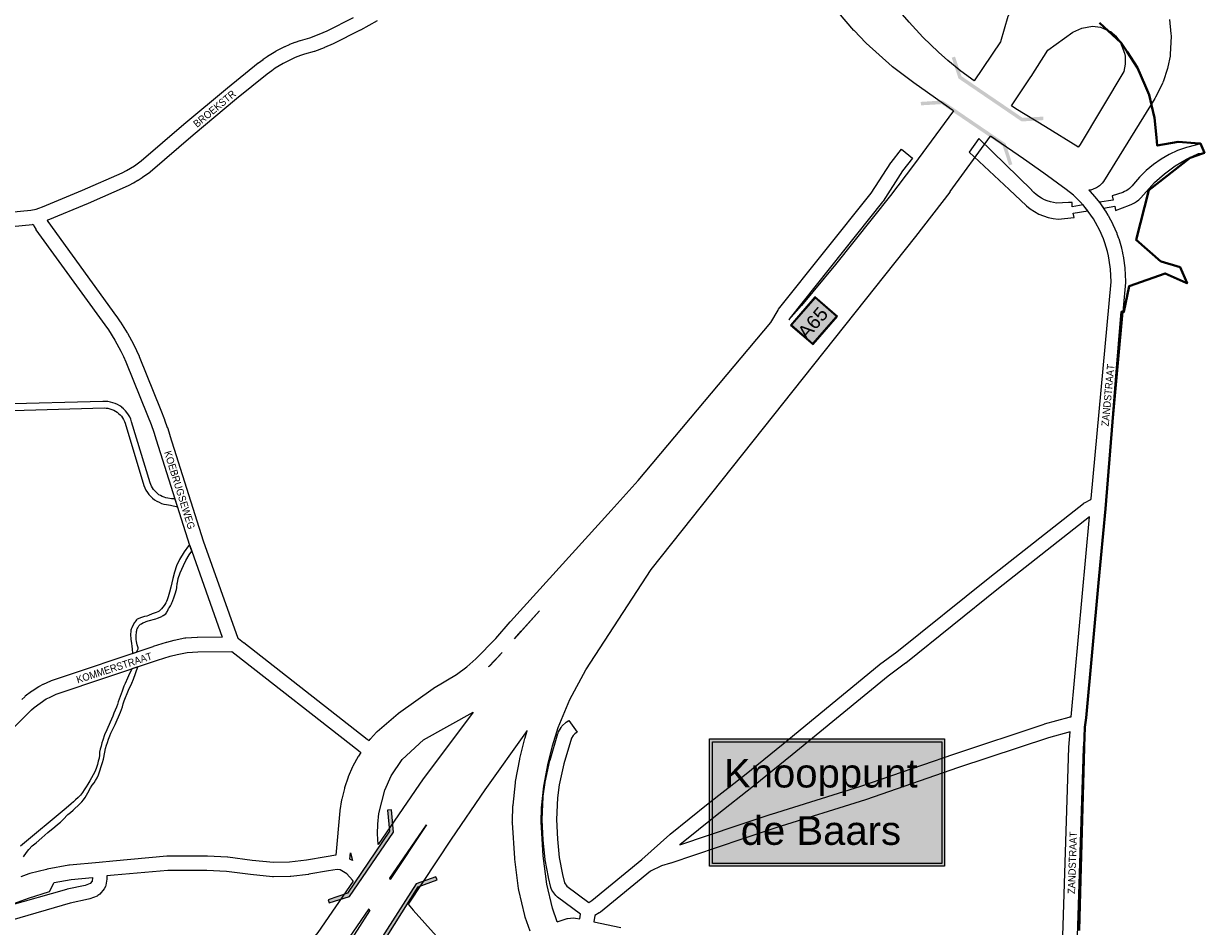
# Model space of a CAD drawing. Header units: metres. Extents: x 123817 to 142006, y 393105 to 406084.
# Tile 113 of 138: x 136567 to 137803, y 396140 to 397086. Entities that reach past the tile are written whole.
import ezdxf
from ezdxf.enums import TextEntityAlignment as Align

# ---------------------------------------------------------------- set-up
doc = ezdxf.new("R2010")
doc.units = ezdxf.units.M
doc.header["$MEASUREMENT"] = 0
doc.styles.add('1.25mm', font='txt', dxfattribs={"height": 0.002})
doc.styles.add('Style-Arial', font='arial.ttf')
doc.styles.add('Style-arial_old', font='arial_old.shx')

# ---------------------------------------------------------------- blocks, each defined once
blk = doc.blocks.new('gg0-viaduct')
at = {"lineweight": 0}
blk.add_hatch(color=256, dxfattribs=at).paths.add_polyline_path([(-32.1, -70.3), (-35, -47), (9.5, 21.3), (30.4, 28.6), (31.6, 25.4), (11.6, 18.1), (-30.8, -48), (-28, -69.8)])
at = {"lineweight": 0, "flags": 128}
blk.add_lwpolyline([(31.6, 25.4), (30.4, 28.6), (9.5, 21.3), (-35, -47), (-32.1, -70.3), (-28, -69.8), (-30.8, -48), (11.6, 18.1)], close=True, dxfattribs=at)
blk = doc.blocks.new('gg0-viaduct_1')
at = {"lineweight": 0}
blk.add_hatch(color=256, dxfattribs=at).paths.add_polyline_path([(-32.1, -70.3), (-35, -47), (9.5, 21.3), (30.4, 28.6), (31.6, 25.4), (11.6, 18.1), (-30.8, -48), (-28, -69.8)])
at = {"lineweight": 0, "flags": 128}
blk.add_lwpolyline([(31.6, 25.4), (30.4, 28.6), (9.5, 21.3), (-35, -47), (-32.1, -70.3), (-28, -69.8), (-30.8, -48), (11.6, 18.1)], close=True, dxfattribs=at)
blk = doc.blocks.new('gg0-viaduct_16')
at = {"linetype": 'Continuous', "lineweight": 0}
blk.add_hatch(color=7, dxfattribs=at).paths.add_polyline_path([(-55.8, -16.9), (-58, -14), (-40, 0), (40, 0), (58, -14), (55.8, -16.9), (38.7, -3.7), (-38.7, -3.7)])
blk = doc.blocks.new('gg0-viaduct_17')
at = {"linetype": 'Continuous', "lineweight": 0}
blk.add_hatch(color=7, dxfattribs=at).paths.add_polyline_path([(-55.8, -16.9), (-58, -14), (-40, 0), (40, 0), (58, -14), (55.8, -16.9), (38.7, -3.7), (-38.7, -3.7)])

msp = doc.modelspace()

# ---------------------------------------------------------------- linework, layer by layer
at = {"color": 2, "linetype": 'Continuous', "lineweight": 0, "flags": 128}
for points in [[(137478, 397105.6), (137541.6, 397149.6), (137557, 397157.4), (137561.2, 397158.8), (137566.9, 397159.8), (137572.4, 397160), (137581.3, 397158.4), (137584.5, 397157.1), (137590, 397153.8), (137594.5, 397149.6), (137598.2, 397144.6), (137600.7, 397139.4), (137602, 397135.4), (137603.1, 397128.4), (137603.8, 397118), (137601.8, 397108), (137597.1, 397093.2), (137596.9, 397092.8), (137589.3, 397066.3), (137561.5, 397025.7)], [(137765.9, 397089.7), (137767.6, 397074.7), (137767.7, 397072.9), (137767.7, 397072.2), (137766.9, 397053.6), (137766.6, 397051.4), (137764.4, 397040.4), (137763.9, 397038.6), (137759.3, 397024.7), (137759.2, 397024.3), (137758.6, 397022.9), (137751.5, 397008.4), (137750.8, 397007), (137697, 396920.4), (137697, 396920.3)], [(137600.6, 396999.3), (137621, 397029.8), (137621.2, 397030.1), (137638.6, 397057.7), (137664.9, 397076.6), (137674.2, 397080.8), (137685.6, 397082.8), (137693.7, 397081.8), (137697, 397080.4), (137704.9, 397076.8), (137709.4, 397072.8), (137714.3, 397066.6), (137719, 397054.6), (137719.6, 397051.3), (137719.8, 397043.1), (137718.3, 397035.3), (137672.7, 396959.1), (137670.8, 396956.6)], [(137539.9, 396994.3), (137498.1, 396937.5), (137474, 396905.5), (137416.6, 396833.4), (137380.9, 396790.3), (137367.9, 396775.5)], [(137125.5, 396145.3), (137120.5, 396159.4), (137114.6, 396184.6), (137110.8, 396214.4), (137108.5, 396250), (137109.1, 396264.5), (137111.5, 396287.1), (137115.6, 396309.5), (137120.5, 396329.5), (137126.4, 396348.8), (137138.7, 396378.1), (137155.3, 396409.1), (137223.8, 396514.2), (137500.5, 396862.6), (137500.6, 396862.8), (137536.5, 396909.2), (137536.7, 396909.6), (137578.8, 396967.8)], [(137080.7, 396441.6), (137104.2, 396467.8), (137106.9, 396470.8)], [(137067.8, 396427.2), (137064, 396422.9), (137054.4, 396413), (137053.4, 396412.3)], [(136938.2, 396226.3), (136937.4, 396237.4), (136937.6, 396247.3), (136938.7, 396258.8), (136945.1, 396283), (136951.8, 396298), (136963, 396315.3), (136985.5, 396335.7), (137037.3, 396364.7), (136985.6, 396295.4), (136985.2, 396294.9), (136938.2, 396226.3)], [(137097.1, 396135.6), (137092, 396150.2), (137091.5, 396151.8), (137085.2, 396178.5), (137084.9, 396180), (137080.9, 396211), (137080.9, 396212), (137078.5, 396248.8), (137078.4, 396249.8), (137078.6, 396250.5), (137078.5, 396250.5), (137079.1, 396266.3), (137079.2, 396267.2), (137081.7, 396290.9), (137081.9, 396292), (137086.2, 396315.4), (137086.4, 396316.3), (137091.5, 396337), (137091.7, 396337.8), (137094, 396345.4), (137049.8, 396283.5), (137014.5, 396231.7), (136969.5, 396163.7), (136974.5, 396157.6), (137011.3, 396116.7)], [(136950.7, 396189.7), (136950.2, 396190.8), (136988.5, 396246.7), (136950.7, 396189.7)], [(136909.1, 396217.6), (136911.1, 396209.4)], [(136911.8, 396187.9), (136874.8, 396134.1), (136845.2, 396098.1), (136796.6, 396051.1), (136704.6, 395976.8), (136703.5, 395975.8), (136654.9, 395928.1), (136654.2, 395927.3), (136639.4, 395910.7), (136639.2, 395910.3), (136638.7, 395909.8), (136603.9, 395864.1), (136603.1, 395862.9), (136569.9, 395809.3), (136569.2, 395808.1), (136548.5, 395766.3), (136547.9, 395764.8), (136518, 395683.4), (136504.1, 395650.9), (136428.9, 395521.2), (136411.6, 395499.9), (136411.4, 395499.6), (136357.9, 395430.2)], [(136928.1, 396158.7), (136899.2, 396116.6), (136898.4, 396115.5), (136867.8, 396078.4), (136867.7, 396078.3), (136866.6, 396077.2), (136817, 396029.1), (136816, 396028.2), (136724, 395953.9), (136676.3, 395907), (136662.3, 395891.2), (136661.7, 395890.4), (136692.6, 395916.3), (136693.6, 395917.1), (136730.7, 395943.1), (136731.8, 395943.8), (136771, 395966.6), (136771.1, 395966.6), (136772.2, 395967.2), (136813.2, 395986.5), (136815.1, 395987.2), (136822.7, 395989.6), (136929.3, 396156.9)]]:
    msp.add_lwpolyline(points, dxfattribs=at)
at = {"color": 9, "linetype": 'Continuous', "lineweight": 0, "flags": 128}
for points in [[(137539.9, 396994.3), (137535.8, 396997.1), (137535.6, 396997.2), (137498.6, 397023.4), (137498.4, 397023.5), (137476.3, 397040.3), (137475.9, 397040.7), (137448.7, 397065.1), (137448.3, 397065.5), (137436.1, 397078.2), (137435.8, 397078.4), (137419.7, 397097.1)], [(136456.1, 396878.6), (136574.6, 396890.2), (136580.2, 396891.4), (136583, 396892.2), (136586.8, 396893.6), (136628.7, 396911.1), (136670.3, 396929.4), (136674.6, 396931.7), (136678.9, 396934.2), (136683, 396936.8), (136690, 396941.7), (136734.6, 396980.3), (136734.7, 396980.4), (136780.4, 397018.3), (136780.5, 397018.4), (136812.5, 397044.3), (136812.7, 397044.4), (136817.6, 397048.1), (136817.8, 397048.3), (136822, 397051.2), (136822.3, 397051.4), (136830.9, 397056.7), (136831.1, 397056.8), (136831.4, 397057), (136840.4, 397061.5), (136840.8, 397061.7), (136845.4, 397063.7), (136845.7, 397063.9), (136851.3, 397066), (136851.6, 397066.1), (136856.4, 397067.7), (136856.7, 397067.8), (136866.5, 397070.7), (136876.2, 397074.3), (136884.6, 397078), (136912.3, 397092)], [(136936.9, 397088.5), (136919.4, 397078.8), (136919.1, 397078.6), (136891.1, 397064.5), (136890.8, 397064.4), (136882, 397060.5), (136881.6, 397060.3), (136871.4, 397056.5), (136870.9, 397056.4), (136861.1, 397053.5), (136856.6, 397052), (136851.2, 397049.9), (136847, 397048.1), (136838.5, 397043.7), (136830.4, 397038.8), (136826.6, 397036.1), (136821.9, 397032.5), (136789.9, 397006.8), (136744.4, 396968.9), (136699.5, 396930.1), (136699, 396929.7), (136691.5, 396924.4), (136691.2, 396924.2), (136686.8, 396921.4), (136686.5, 396921.2), (136682, 396918.6), (136682, 396918.6), (136681.8, 396918.5), (136677.1, 396916), (136676.6, 396915.8), (136634.7, 396897.3), (136634.5, 396897.3), (136592.4, 396879.7), (136592.1, 396879.6), (136591.7, 396879.5), (136592.4, 396878.3), (136664.4, 396778.8), (136664.5, 396778.7), (136668.2, 396773.2), (136668.4, 396773), (136675.4, 396761.8), (136675.7, 396761.4), (136682, 396749.8), (136682.1, 396749.5), (136685, 396743.5), (136685.1, 396743.3), (136687.8, 396737.3), (136688, 396737), (136710.6, 396681), (136710.6, 396680.9), (136714.5, 396671), (136714.5, 396670.9), (136714.5, 396670.8), (136717.4, 396662.8), (136717.5, 396662.7), (136720.2, 396654.6), (136720.2, 396654.4), (136755, 396544.1), (136791.1, 396442.3), (136791.8, 396441.9), (136797.2, 396437.8), (136797.4, 396437.7), (136926.5, 396336.5), (136928.6, 396334.9), (136929.7, 396336.3), (136929.9, 396336.6), (136930.1, 396336.7), (136936.3, 396343.7), (136937, 396344.5), (136958.9, 396363.2), (136959.4, 396363.6), (136995.6, 396389.5), (136996.1, 396389.8), (137020.1, 396404.2), (137030.8, 396412.2), (137040.4, 396420.4), (137061.3, 396442), (137076.3, 396459.4), (137076.4, 396459.6), (137182, 396575.9), (137210, 396607.4), (137348.8, 396772.7), (137356.5, 396785.7), (137357.1, 396786.6), (137454, 396908), (137474.3, 396939.7), (137474.7, 396940.3), (137485.5, 396954), (137497.3, 396944.7), (137486.7, 396931.3), (137466.4, 396899.6), (137465.9, 396898.9), (137369.1, 396777.6), (137367.9, 396775.5)], [(137125.5, 396145.3), (137134.7, 396148.4), (137135.7, 396148.7), (137136.3, 396148.7), (137142.4, 396149.3), (137144.4, 396149.2), (137144.5, 396149.2), (137148.9, 396148.3), (137149.6, 396153.4), (137125.7, 396171.1), (137124.4, 396172.3), (137124.1, 396172.7), (137119.9, 396178.3), (137118.9, 396180.2), (137118.6, 396181.1), (137116.3, 396191.6), (137116.2, 396191.9), (137112.8, 396210), (137112.7, 396210.6), (137110.7, 396230.6), (137110.7, 396230.9), (137109.6, 396251.8), (137109.6, 396252.2), (137109.7, 396252.5), (137109.6, 396252.5), (137110.7, 396276), (137110.8, 396276.7), (137112.8, 396291), (137112.9, 396291.5), (137117.8, 396314.1), (137118, 396314.6), (137126.2, 396342.5), (137126.4, 396342.9), (137126.9, 396344), (137129.5, 396348.8), (137130.3, 396349.9), (137131, 396350.6), (137134.1, 396353.5), (137134.8, 396354.1), (137137.5, 396356), (137146.3, 396343.8), (137143.9, 396342.2), (137142.1, 396340.4), (137140.4, 396337.4), (137132.4, 396310.6), (137127.6, 396288.6), (137125.7, 396275), (137124.6, 396252.2), (137125.7, 396231.9), (137127.6, 396212.4), (137131, 396194.8), (137132.9, 396186), (137135.5, 396182.5), (137158.3, 396165.6), (137161.6, 396167.4), (137214, 396210.4), (137243.3, 396236.7), (137243.6, 396236.9), (137283.3, 396269.1), (137283.4, 396269.1), (137321.2, 396298.9), (137361.7, 396331.7), (137462.4, 396414.3), (137462.7, 396414.5), (137480.7, 396427.9), (137578, 396505.9), (137578, 396505.9), (137676, 396583.2), (137676.9, 396583.8), (137677.1, 396583.9), (137683.6, 396587.5), (137684.2, 396588.3), (137705, 396815.3), (137704.3, 396828.4), (137703.1, 396837.8), (137702.3, 396842.3), (137701.2, 396846.8), (137698.5, 396856), (137697, 396860.3), (137693.2, 396869), (137688.8, 396877.3), (137686.4, 396881.2), (137681, 396889), (137676.4, 396894.7), (137672.2, 396899.4), (137668.9, 396902.7), (137665.5, 396905.9), (137658.1, 396911.9), (137634.7, 396928.8), (137613.2, 396944), (137578.8, 396967.8)], [(137681.5, 396911.3), (137682.9, 396909.9), (137683.1, 396909.6), (137687.7, 396904.6), (137687.9, 396904.4), (137688, 396904.3), (137692.9, 396898.2), (137693.2, 396897.8), (137698.9, 396889.6), (137699.1, 396889.2), (137701.7, 396885), (137702, 396884.6), (137706.6, 396875.7), (137706.9, 396875.2), (137710.8, 396866), (137711, 396865.6), (137711, 396865.6), (137712.7, 396860.9), (137712.9, 396860.5), (137715.7, 396850.9), (137715.8, 396850.4), (137716.9, 396845.6), (137717, 396845.3), (137717.9, 396840.4), (137718, 396839.9), (137719.3, 396830), (137719.3, 396829.4), (137720, 396815.5), (137720.1, 396815.2), (137720, 396814.5), (137699, 396584.8), (137677.7, 396352.9), (137675.7, 396327), (137668.1, 396086.2)], [(136457.3, 396863.7), (136576.4, 396875.3), (136576.9, 396875.4), (136577.6, 396873.9), (136578, 396873), (136579.7, 396870.3), (136580, 396869.8), (136652.2, 396770.1), (136655.8, 396764.9), (136662.6, 396754), (136668.7, 396742.7), (136671.5, 396737), (136674.1, 396731.3), (136696.6, 396675.4), (136700.4, 396665.7), (136703.3, 396657.8), (136705.9, 396649.9), (136740.7, 396539.4), (136740.8, 396539.2), (136774.9, 396443.2), (136748.9, 396442.9), (136748.6, 396442.9), (136736.8, 396442.2), (136735.9, 396442.1), (136735.6, 396442.1), (136724.5, 396439.7), (136724.2, 396439.6), (136716.5, 396437.6), (136716.1, 396437.5), (136702.5, 396433.3), (136702.4, 396433.2), (136595.9, 396397.5), (136595.3, 396397.2), (136587.6, 396393.8), (136587.1, 396393.6), (136583.4, 396391.6), (136583.2, 396391.5), (136583, 396391.3), (136575.9, 396386.8), (136575.3, 396386.4), (136568.7, 396381.3), (136568.2, 396380.9), (136565.1, 396378.1)], [(137253.7, 396225.8), (137313.6, 396245.9), (137313.6, 396245.9), (137349.4, 396257.8), (137349.5, 396257.8), (137443.2, 396287.2), (137540.3, 396320.9), (137540.4, 396320.9), (137635, 396352.3), (137635.4, 396352.5), (137661.2, 396359.6), (137661.9, 396359.7), (137661.9, 396359.7), (137663.3, 396360), (137682.5, 396569.2), (137587.3, 396494.1), (137490, 396416.1), (137489.8, 396415.9), (137471.8, 396402.5), (137371.2, 396320.1), (137371.2, 396320.1), (137330.6, 396287.2), (137330.6, 396287.1), (137292.7, 396257.4), (137253.7, 396225.8)], [(137080.7, 396441.6), (137087.6, 396449.6), (137106.9, 396470.8)], [(136543.2, 396334.9), (136575.3, 396367.1), (136578.1, 396369.6), (136584.2, 396374.3), (136590.8, 396378.5), (136594, 396380.2), (136601.1, 396383.4), (136707.1, 396419), (136720.4, 396423.2), (136727.8, 396425.1), (136738.2, 396427.3), (136749.3, 396427.9), (136784.8, 396428.3), (136788.2, 396425.8), (136917.3, 396324.6), (136917.4, 396324.6), (136919.9, 396322.6), (136917.4, 396318.8), (136917.1, 396318.3), (136911.6, 396308.2), (136911.3, 396307.6), (136906.8, 396297), (136906.6, 396296.6), (136906.5, 396296.5), (136902.8, 396285.5), (136902.7, 396284.9), (136899.9, 396273.8), (136899.8, 396273.1), (136898, 396261.8), (136897.9, 396261.3), (136893.8, 396215), (136883.7, 396213.4), (136883.5, 396213.4), (136883.5, 396213.4), (136863.2, 396209.8), (136845.3, 396207.7), (136828.6, 396207.4), (136806.1, 396209.6), (136780.9, 396212.9), (136780.3, 396212.9), (136759.3, 396214), (136758.9, 396214), (136717.6, 396213.9), (136717, 396213.9), (136660.5, 396208.9), (136660.4, 396208.9), (136646, 396207.5), (136614.9, 396204.5), (136614.4, 396204.4), (136614.3, 396204.4), (136591.6, 396200.2), (136591.1, 396200.1), (136573.4, 396195.8), (136572.5, 396195.5), (136564, 396192.2)], [(137067.8, 396427.2), (137053.4, 396412.3)], [(137653.1, 396086.7), (137660.7, 396327.6), (137660.7, 396328), (137662, 396344.2), (137639.6, 396338), (137545.2, 396306.7), (137448, 396273), (137447.8, 396272.9), (137354, 396243.5), (137318.4, 396231.7), (137244.2, 396206.8), (137243.9, 396206.7), (137234.5, 396204), (137222.9, 396198.4), (137170.6, 396155.4), (137169.6, 396154.7), (137169.4, 396154.6), (137164.6, 396151.9), (137163.6, 396145.3), (137191.8, 396139.4)], [(136911.1, 396209.4), (136908.5, 396210.9), (136909.1, 396217.6)], [(136911.8, 396187.9), (136911.2, 396189), (136905.2, 396195.5), (136898.1, 396199.6), (136895.3, 396200.1), (136886.1, 396198.6), (136865.6, 396195), (136865.6, 396195), (136865.2, 396194.9), (136846.6, 396192.8), (136845.9, 396192.8), (136828.5, 396192.4), (136827.6, 396192.5), (136804.6, 396194.7), (136804.3, 396194.7), (136779.2, 396198), (136758.7, 396199), (136718, 396198.9), (136661.8, 396194), (136654.2, 396193.3), (136654.2, 396190.9), (136654.1, 396189.8), (136653.2, 396183.6), (136652.8, 396182.1), (136651.5, 396179.8), (136651.5, 396179.8), (136646.8, 396174.3), (136644.8, 396172.7), (136643.9, 396172.2), (136636.3, 396169.2), (136635, 396168.8), (136615.9, 396164.7), (136554.6, 396147.1)], [(136510.8, 396147.6), (136572, 396170), (136594, 396177.1), (136598.9, 396186.3), (136616.7, 396189.6), (136639.2, 396191.8), (136639.2, 396191.4), (136638.7, 396187.9), (136636.6, 396185.5), (136631.3, 396183.3), (136612.5, 396179.3), (136612, 396179.2), (136550.3, 396161.5), (136550, 396161.4), (136545.1, 396159.8), (136545, 396159.8), (136510.8, 396147.6)], [(136928.1, 396158.7), (136929.3, 396156.9)]]:
    msp.add_lwpolyline(points, dxfattribs=at)
at = {"color": 1, "linetype": 'Continuous', "lineweight": 0, "flags": 128}
for points in [[(137561.5, 397025.7), (137547.8, 397035.7), (137534.1, 397046.8), (137524.4, 397055.6), (137508, 397071.4), (137493.7, 397086.9), (137481.7, 397100.8), (137478, 397105.6)], [(137670.8, 396956.6), (137670.4, 396956.3), (137670.1, 396956.4), (137636.4, 396977.4), (137636.2, 396977.5), (137605.1, 396996.2), (137600.6, 396999.3)], [(137697, 396920.3), (137697, 396920.3), (137696.9, 396920.2), (137695.7, 396918.5), (137692.7, 396915.8), (137689.6, 396913.7), (137688.6, 396913.1), (137683.7, 396911.3), (137681.5, 396911.3)]]:
    msp.add_lwpolyline(points, dxfattribs=at)
at = {"color": 7, "linetype": 'Continuous', "lineweight": 40, "flags": 128}
msp.add_lwpolyline([(137671.7, 396136), (137673.1, 396189.5), (137677.2, 396339.9), (137677.4, 396347.6), (137677.4, 396349), (137679, 396358.9), (137691.9, 396500), (137699, 396577.4), (137706.4, 396668.7), (137710, 396712.1), (137716, 396784), (137718.4, 396783.8), (137723.8, 396810.5), (137761.4, 396824.1), (137783.5, 396814.1), (137784.4, 396813.7), (137777.2, 396830.5), (137757.3, 396836.5), (137757.2, 396836.5), (137757.1, 396836.5), (137731.1, 396859.1), (137744.3, 396911), (137744.4, 396911.3), (137787.6, 396945), (137788.1, 396945.3), (137788.6, 396945.5), (137800.5, 396949.7), (137802.6, 396950.4), (137798.6, 396959.9), (137796.1, 396960.1), (137793, 396960.4), (137775, 396961.9), (137753.2, 396957.8), (137752.4, 396966.2), (137750.2, 396986.8), (137747.3, 397000), (137747.1, 397000.5), (137744.8, 397011), (137740.6, 397020.6), (137732.5, 397039.4), (137721.6, 397055.9), (137715.5, 397065.3), (137692.8, 397086.3)], dxfattribs=at)
at = {"flags": 128}
for points in [[(137680.6, 396889.6), (137676.4, 396894.7), (137675.6, 396895.7), (137664.1, 396893.8), (137664.1, 396898.2), (137660.5, 396898.3), (137647.9, 396897.6), (137644.6, 396898.1), (137641.4, 396898.9), (137638.2, 396899.9), (137635.1, 396901.2), (137632.1, 396902.8), (137629.3, 396904.6), (137626.6, 396906.6), (137624.1, 396908.8), (137621.8, 396911.2), (137621.9, 396911.3), (137566.4, 396965.1), (137556.3, 396951.1), (137598.2, 396911.7), (137616.3, 396894.9), (137620.4, 396891.6), (137624.8, 396888.7), (137629.4, 396886.2), (137634.2, 396884.2), (137639.2, 396882.6), (137644.3, 396881.5), (137649.4, 396880.9), (137666.2, 396882.7), (137665.4, 396887)], [(137697, 396892.4), (137709, 396894.4), (137709.4, 396890), (137724.3, 396895.3), (137726.8, 396896.5), (137729.3, 396897.9), (137731.6, 396899.4), (137733.8, 396901.1), (137735.9, 396903.1), (137750.2, 396919.1), (137760.7, 396928.3), (137771.9, 396936.5), (137783.9, 396943.5), (137796.4, 396949.5), (137797.2, 396949.6), (137800.5, 396949.8), (137800.8, 396949.8), (137802.6, 396950.4), (137798.8, 396959.5), (137797, 396959.2), (137793.2, 396958.4), (137783.8, 396955.9), (137774.6, 396952.6), (137765.7, 396948.4), (137757.2, 396943.6), (137749.2, 396938), (137741.6, 396931.7), (137734.6, 396924.8), (137728.3, 396917.4), (137727, 396915.8), (137725.7, 396914.3), (137724.2, 396912.9), (137722.6, 396911.6), (137720.8, 396910.5), (137719, 396909.6), (137717.1, 396908.8), (137706, 396905.2), (137707.1, 396900.8), (137692.7, 396898.5), (137692.7, 396898.5), (137692.9, 396898.2), (137693.2, 396897.8)], [(136742, 396536), (136740.8, 396539.3), (136739.6, 396538.9), (136735, 396532.5), (136730.3, 396524.7), (136727.1, 396518), (136724.9, 396511.3), (136723.1, 396504.6), (136722.1, 396500), (136721.1, 396495.4), (136719.8, 396490.2), (136718.3, 396485.3), (136717.3, 396482.4), (136716.5, 396480.6), (136715.8, 396479.2), (136714.8, 396477.4), (136714.1, 396476.3), (136712.8, 396474.8), (136711.3, 396472.9), (136710.3, 396471.8), (136709.6, 396471.1), (136708.8, 396470.5), (136708.3, 396470.2), (136707.4, 396469.8), (136705.7, 396469.1), (136701.7, 396467.6), (136697.8, 396466), (136695.9, 396465.3), (136693.7, 396464.7), (136689.5, 396463.6), (136688.5, 396463.2), (136687.6, 396462.9), (136686.8, 396462.4), (136685.9, 396461.9), (136685.2, 396461.2), (136684.5, 396460.5), (136683.3, 396459), (136682.7, 396458.2), (136682.2, 396457.3), (136681.1, 396454.7), (136680.3, 396453), (136679.7, 396451.5), (136679.4, 396450.5), (136679.2, 396449.6), (136679.1, 396448.7), (136679, 396446.7), (136679, 396444.9), (136679.1, 396442.1), (136679.3, 396440.9), (136680, 396436.9), (136680.4, 396433.6), (136680.7, 396431), (136681.1, 396426.1), (136685, 396427.4), (136686.9, 396431), (136687, 396432.1), (136686.1, 396434.2), (136685.8, 396435.1), (136685.4, 396437), (136685.1, 396438.7), (136684.9, 396440.7), (136684.8, 396442.4), (136684.8, 396444.4), (136685.2, 396449.3), (136685.4, 396450.3), (136685.6, 396451.3), (136685.9, 396452), (136686.4, 396452.9), (136687.7, 396455), (136688.4, 396455.8), (136688.7, 396456.1), (136689.5, 396456.7), (136690.3, 396457.3), (136691.7, 396458.1), (136693.8, 396459), (136695.3, 396459.6), (136697.2, 396460.2), (136705.4, 396462.5), (136707.1, 396463.1), (136711.6, 396464.9), (136712.5, 396465.4), (136713.1, 396465.8), (136715.7, 396467.8), (136716.5, 396468.6), (136717, 396469.4), (136717.5, 396470.3), (136718.2, 396472.2), (136718.6, 396473.1), (136719.2, 396474.1), (136720.6, 396475.9), (136721.2, 396476.8), (136721.9, 396478.1), (136722.3, 396479), (136723, 396480.7), (136724.6, 396485.6), (136725.5, 396488.5), (136726.9, 396493.3), (136727.3, 396495), (136727.8, 396499.7), (136727.9, 396500), (136728.9, 396504.7), (136731, 396510.7), (136734.3, 396518.1), (136736.9, 396523.6), (136740.4, 396529.3), (136743, 396533.1)]]:
    msp.add_lwpolyline(points, close=True, dxfattribs=at)
at = {"color": 1, "flags": 128}
msp.add_lwpolyline([(137369.4, 396770), (137393.1, 396749.5), (137418.7, 396779), (137395.1, 396799.6)], close=True, dxfattribs=at)
at = {"color": 7, "linetype": 'Continuous', "lineweight": 13, "flags": 128}
for points in [[(137370.5, 396770.1), (137393, 396750.6), (137417.6, 396779), (137395.2, 396798.5)], [(137287.8, 396333.8), (137527.8, 396333.8), (137527.8, 396206.4), (137287.8, 396206.4)]]:
    msp.add_lwpolyline(points, close=True, dxfattribs=at)
at = {"flags": 128}
for points in [[(136543.9, 396680.2), (136651.2, 396683.2), (136653.3, 396683.1), (136655.3, 396682.8), (136657.4, 396682.4), (136659.3, 396681.7), (136661.3, 396680.9), (136663.1, 396679.9), (136664.8, 396678.8), (136666.5, 396677.5), (136668, 396676), (136669.3, 396674.5), (136670.6, 396672.8), (136671.6, 396671), (136672.5, 396669.1), (136673.3, 396667.2), (136693, 396601.9), (136693.9, 396599.4), (136695.1, 396597), (136696.6, 396594.7), (136698.2, 396592.5), (136700, 396590.5), (136702, 396588.7), (136704.1, 396587.1), (136706.4, 396585.6), (136708.8, 396584.4), (136711.3, 396583.3), (136713.9, 396582.6), (136716.5, 396582), (136720.7, 396581.3), (136728.1, 396579.5), (136727, 396583.1), (136726.3, 396585.2), (136725.4, 396588), (136721.9, 396588.1), (136717.8, 396588.8), (136715.9, 396589.2), (136714, 396589.8), (136712.1, 396590.5), (136710.4, 396591.4), (136708.7, 396592.4), (136707.1, 396593.6), (136705.6, 396594.9), (136704.2, 396596.3), (136703, 396597.8), (136701.9, 396599.4), (136700.9, 396601.2), (136700.1, 396603), (136699.4, 396604.8), (136680.1, 396668.8), (136679.2, 396671.3), (136678.1, 396673.8), (136676.8, 396676.1), (136675.2, 396678.3), (136673.5, 396680.3), (136671.7, 396682.2), (136669.6, 396683.9), (136669.7, 396683.9), (136667.6, 396685.4), (136665.3, 396686.7), (136662.9, 396687.8), (136660.4, 396688.7), (136657.9, 396689.4), (136655.3, 396689.9), (136652.7, 396690.1), (136650, 396690.1), (136543.7, 396687.2)], [(136567, 396213.2), (136570, 396217.7), (136572.6, 396221), (136576, 396224.7), (136580.1, 396228), (136586.1, 396233.1), (136592.5, 396238.9), (136599.6, 396244.6), (136602.6, 396247), (136605.6, 396249.6), (136608.3, 396252.5), (136613.4, 396257.5), (136616, 396259.8), (136618.8, 396262), (136625.8, 396268.8), (136627.9, 396270.8), (136629.7, 396272.8), (136631.6, 396275.4), (136634.3, 396280.3), (136637.1, 396285.5), (136638.9, 396288.2), (136640.7, 396290.7), (136642.4, 396293.2), (136643.9, 396296), (136645.3, 396299.1), (136646.5, 396302.3), (136648.7, 396308.8), (136649.6, 396311.9), (136650.6, 396315.5), (136651.9, 396323), (136652.8, 396326.6), (136653.8, 396330), (136654.8, 396333.1), (136655.8, 396336.6), (136657.1, 396339.9), (136658.3, 396342.7), (136661.1, 396348.4), (136662.9, 396351.8), (136668.4, 396364.8), (136670.4, 396370.4), (136671.2, 396373.5), (136672.1, 396376.7), (136673.6, 396380.2), (136673.6, 396380.2), (136675.4, 396384.2), (136676.9, 396387.7), (136680.4, 396395.2), (136681.9, 396399.1), (136686.7, 396412.1), (136680.3, 396410), (136676.8, 396402.7), (136675.7, 396400.3), (136673.2, 396394.8), (136672, 396392.1), (136670, 396386.6), (136669.1, 396383.8), (136666.1, 396375.4), (136665.2, 396372.7), (136664.1, 396369.8), (136662.8, 396366.8), (136661.6, 396363.7), (136660.4, 396360.5), (136657.6, 396354.4), (136656.5, 396351.9), (136655.3, 396348.8), (136654, 396346.3), (136651.7, 396341), (136649.8, 396335.5), (136648.9, 396332.5), (136648.1, 396329.2), (136647.3, 396326), (136646.6, 396322.8), (136646.3, 396319.7), (136646, 396316.6), (136645.2, 396313.4), (136644.3, 396309.9), (136642.9, 396305.9), (136641.5, 396302.4), (136639.9, 396299.2), (136638.1, 396295.9), (136636.5, 396292.8), (136634.2, 396289.4), (136632.4, 396286.5), (136630.5, 396283.4), (136628.6, 396280.7), (136626.5, 396277.9), (136624, 396275.4), (136621.4, 396272.9), (136619.3, 396270.9), (136616.7, 396268.7), (136611.4, 396264.1), (136563.9, 396224.6)]]:
    msp.add_lwpolyline(points, dxfattribs=at)
at = {"color": 5, "flags": 128}
msp.add_lwpolyline([(137284.8, 396336.8), (137530.8, 396336.8), (137530.8, 396203.4), (137284.8, 396203.4)], close=True, dxfattribs=at)
at = {"color": 1, "extrusion": (0, 0, -1)}
msp.add_solid([(-137369.4, 396770), (-137393.1, 396749.5), (-137395.1, 396799.6), (-137418.7, 396779)], dxfattribs=at)
at = {"color": 5, "extrusion": (0, 0, -1)}
msp.add_solid([(-137284.8, 396336.8), (-137530.8, 396336.8), (-137284.8, 396203.4), (-137530.8, 396203.4)], dxfattribs=at)

# ---------------------------------------------------------------- block references
at = {"color": 7, "linetype": 'Continuous', "lineweight": 0}
for name, p, rotation in [('gg0-viaduct_17', (137578.3, 397005.6), 145.7358361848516), ('gg0-viaduct_16', (137561.6, 396982.5), 325.7358361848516)]:
    msp.add_blockref(name, p, dxfattribs=dict(at, rotation=rotation))
at = {"lineweight": 0}
for name, p, rotation in [('gg0-viaduct', (136918, 396192.9), 178.5777583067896), ('gg0-viaduct_1', (136968.4, 396163.5), 0.6401771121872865)]:
    msp.add_blockref(name, p, dxfattribs=dict(at, rotation=rotation))

# ---------------------------------------------------------------- texts
at = {"color": 8, "style": 'Style-Arial', "width": 0.909091}
for s, rotation, p in [('BROEKSTR', 39.7026, (136766.8, 396996.4)), ('ZANDSTRAAT', 84.6292, (137701.6, 396696.5)), ('KOEBRUGSEWEG', 287.3611, (136730.3, 396597.3)), ('KOMMERSTRAAT', 17.867, (136661.8, 396411.1)), ('ZANDSTRAAT', 88.1376, (137664.4, 396207))]:
    msp.add_text(s, height=7.7, rotation=rotation, dxfattribs=at).set_placement(p, align=Align.MIDDLE_CENTER)
at = {"color": 7, "style": 'Style-arial_old'}
msp.add_text(' A65', height=14.4, rotation=49.3589, dxfattribs=at).set_placement((137391, 396770), align=Align.MIDDLE_CENTER)
msp.add_text('de Baars', height=30, dxfattribs=at).set_placement((137401.3, 396240.8), align=Align.MIDDLE_CENTER)
at = {"color": 7, "insert": (137401.3, 396276.8), "char_height": 30, "attachment_point": 5, "line_spacing_factor": 0.781128, "style": '1.25mm'}
msp.add_mtext('\\Farial_old;\\C7;Knooppunt\\P\\P', dxfattribs=at)

doc.saveas('drawing.dxf')
